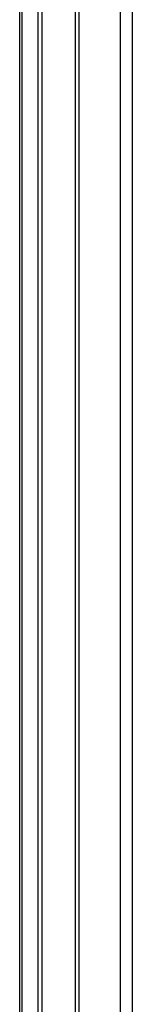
# Model space of a CAD drawing. Header units: inches. Extents: x 20 to 233, y 20 to 138.
# Tile 95 of 109: x 224.33 to 225.62, y 81.64 to 92.9. Entities that reach past the tile are written whole.
import ezdxf

# ---------------------------------------------------------------- set-up
doc = ezdxf.new("R2010")
doc.units = ezdxf.units.IN
doc.header["$MEASUREMENT"] = 0
doc.layers.add('Visible Edges(ANSI)', color=7, linetype='Continuous', lineweight=25)
doc.layers.add('Visible Tangent Edges(ANSI)', color=7, linetype='Continuous', lineweight=25)

msp = doc.modelspace()

# ---------------------------------------------------------------- linework, layer by layer
at = {"layer": 'Visible Edges(ANSI)'}
for p, q in [((224.327, 67.047), (224.327, 99.979)), ((224.536, 99.958), (224.536, 66.78)), ((224.584, 66.807), (224.584, 99.986))]:
    msp.add_line(p, q, dxfattribs=at)
at = {"layer": 'Visible Tangent Edges(ANSI)'}
for p, q in [((225.476, 100.661), (225.476, 66.486)), ((225.616, 66.486), (225.616, 100.661)), ((224.96, 100.337), (224.96, 67.355)), ((225.003, 100.3), (225.003, 67.392)), ((224.356, 66.932), (224.356, 100.014))]:
    msp.add_line(p, q, dxfattribs=at)

doc.saveas('drawing.dxf')
